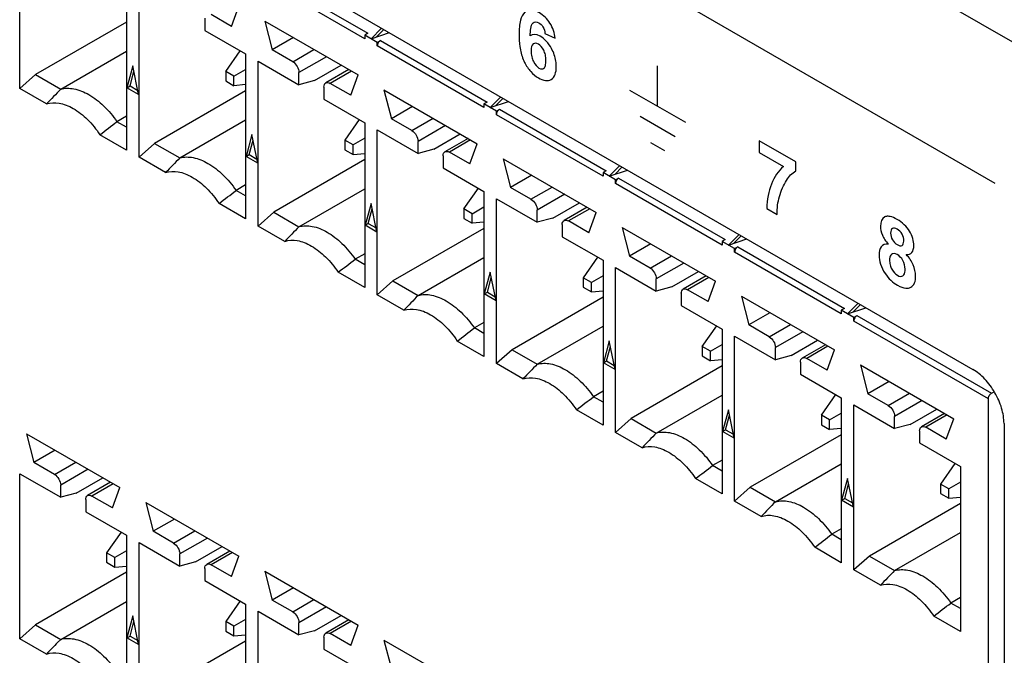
# Model space of a CAD drawing. Header units: inches. Extents: x 0 to 17, y 0 to 11.
# Tile 28 of 44: x 8.836 to 9.274, y 2.896 to 3.179. Entities that reach past the tile are written whole.
import ezdxf

# ---------------------------------------------------------------- set-up
doc = ezdxf.new("R2010")
doc.units = ezdxf.units.IN
doc.header["$LTSCALE"] = 0.935
doc.header["$MEASUREMENT"] = 0
doc.layers.get('0').update_dxf_attribs({"linetype": 'CONTINUOUS'})
doc.layers.add('03___PRT_ALL_CURVES', color=7, linetype='CONTINUOUS')

msp = doc.modelspace()

# ---------------------------------------------------------------- linework, layer by layer
at = {"color": 7, "linetype": 'Continuous'}
for p, q in [((10.37576, 2.53551), (8.53143, 3.60032)), ((8.61843, 3.39419), (9.26012, 3.02371)), ((8.83592, 3.14876), (8.83592, 3.22218)), ((8.94338, 3.20074), (8.99084, 3.17333)), ((8.98945, 3.17092), (8.94198, 3.19833)), ((8.88338, 3.19477), (8.88338, 3.12135)), ((8.88895, 3.11814), (8.88895, 3.19156)), ((8.93015, 3.17639), (8.93342, 3.18543)), ((8.88338, 3.17831), (8.84288, 3.15493)), ((8.91825, 3.18004), (8.91825, 3.17464)), ((8.93015, 3.17639), (8.92104, 3.18165)), ((8.94498, 3.17876), (8.94825, 3.16594)), ((8.94498, 3.17876), (8.98646, 3.15481)), ((8.91825, 3.17464), (8.93642, 3.16415)), ((8.99696, 3.17565), (8.99223, 3.17092)), ((8.99223, 3.17092), (9.00042, 3.17365)), ((8.99464, 3.17173), (8.99798, 3.17506)), ((8.95771, 3.1714), (8.94825, 3.16594)), ((8.99084, 3.17333), (8.98945, 3.17253)), ((8.98945, 3.17253), (8.98945, 3.17092)), ((8.99502, 3.16931), (8.98945, 3.17253)), ((8.99502, 3.16931), (8.99641, 3.17012)), ((8.99502, 3.16771), (8.99502, 3.16931)), ((8.99641, 3.17012), (9.04387, 3.14271)), ((8.85408, 3.14846), (8.88338, 3.16538)), ((8.92755, 3.15638), (8.93399, 3.16555)), ((8.95737, 3.16068), (8.94825, 3.16594)), ((8.95737, 3.16068), (8.96683, 3.16614)), ((9.04248, 3.1403), (8.99502, 3.16771)), ((8.93642, 3.16415), (8.93642, 3.09073)), ((8.94198, 3.08752), (8.94198, 3.16094)), ((8.94198, 3.16094), (8.96015, 3.15045)), ((8.9724, 3.16293), (8.96015, 3.15585)), ((8.88617, 3.15887), (8.88356, 3.14912)), ((8.88495, 3.14993), (8.88668, 3.15638)), ((8.88878, 3.14611), (8.88617, 3.15887)), ((8.92755, 3.15638), (8.92755, 3.15214)), ((8.93123, 3.15426), (8.92755, 3.15638)), ((8.93123, 3.15426), (8.93642, 3.15726)), ((8.96711, 3.15232), (8.97894, 3.15915)), ((8.98238, 3.15716), (8.9721, 3.15123)), ((8.98353, 3.1565), (8.97407, 3.15103)), ((8.84288, 3.15493), (8.83592, 3.14876)), ((8.84288, 3.15493), (8.85408, 3.14846)), ((8.92755, 3.15214), (8.93123, 3.15002)), ((8.93123, 3.15002), (8.93123, 3.15426)), ((8.96015, 3.15045), (8.96015, 3.15585)), ((8.96711, 3.15232), (8.96015, 3.15045)), ((8.98319, 3.14577), (8.98646, 3.15481)), ((8.84776, 3.14192), (8.83592, 3.14876)), ((8.88356, 3.14912), (8.88495, 3.14993)), ((8.88878, 3.14611), (8.88356, 3.14912)), ((8.88495, 3.14993), (8.88841, 3.14793)), ((8.93642, 3.1477), (8.89591, 3.12431)), ((8.93642, 3.15048), (8.93123, 3.15002)), ((8.97128, 3.14942), (8.97128, 3.14402)), ((8.98319, 3.14577), (8.97407, 3.15103)), ((8.99801, 3.14814), (9.00128, 3.13532)), ((8.99801, 3.14814), (9.03949, 3.12419)), ((8.97128, 3.14402), (8.98945, 3.13354)), ((9.04999, 3.14503), (9.04527, 3.1403)), ((9.04527, 3.1403), (9.05345, 3.14303)), ((9.04768, 3.14111), (9.05101, 3.14444)), ((9.01075, 3.14079), (9.00128, 3.13532)), ((9.04387, 3.14271), (9.04248, 3.14191)), ((9.04248, 3.14191), (9.04248, 3.1403)), ((9.04805, 3.1387), (9.04248, 3.14191)), ((9.04805, 3.1387), (9.04944, 3.1395)), ((9.04805, 3.13709), (9.04805, 3.1387)), ((9.04944, 3.1395), (9.09691, 3.1121)), ((8.88338, 3.13644), (8.87914, 3.13399)), ((8.90712, 3.11784), (8.93642, 3.13476)), ((8.98703, 3.13493), (8.98058, 3.12577)), ((9.0104, 3.13006), (9.00128, 3.13532)), ((9.0104, 3.13006), (9.01986, 3.13552)), ((9.09552, 3.10969), (9.04805, 3.13709)), ((8.88338, 3.13154), (8.87914, 3.13399)), ((8.98945, 3.13354), (8.98945, 3.06012)), ((8.99502, 3.0569), (8.99502, 3.13032)), ((8.99502, 3.13032), (9.01318, 3.11983)), ((9.02543, 3.13231), (9.01318, 3.12524)), ((8.88338, 3.12135), (8.87154, 3.12819)), ((8.9392, 3.12825), (8.93659, 3.1185)), ((8.93798, 3.11931), (8.93971, 3.12576)), ((8.94181, 3.11549), (8.9392, 3.12825)), ((8.98058, 3.12577), (8.98058, 3.12152)), ((8.98426, 3.12364), (8.98058, 3.12577)), ((8.98945, 3.12664), (8.98426, 3.12364)), ((9.02014, 3.1217), (9.03197, 3.12853)), ((9.03541, 3.12654), (9.02513, 3.12061)), ((9.03657, 3.12588), (9.0271, 3.12041)), ((8.89591, 3.12431), (8.88895, 3.11814)), ((8.89591, 3.12431), (8.90712, 3.11784)), ((8.98058, 3.12152), (8.98426, 3.1194)), ((8.98426, 3.1194), (8.98426, 3.12364)), ((9.01318, 3.11983), (9.01318, 3.12524)), ((9.02014, 3.1217), (9.01318, 3.11983)), ((9.03622, 3.11515), (9.03949, 3.12419)), ((8.90079, 3.1113), (8.88895, 3.11814)), ((8.93659, 3.1185), (8.93798, 3.11931)), ((8.94181, 3.11549), (8.93659, 3.1185)), ((8.93798, 3.11931), (8.94144, 3.11731)), ((8.98945, 3.11708), (8.94894, 3.09369)), ((8.98426, 3.1194), (8.98945, 3.11986)), ((9.02432, 3.11881), (9.02432, 3.11341)), ((9.03622, 3.11515), (9.0271, 3.12041)), ((9.05104, 3.11752), (9.05431, 3.1047)), ((9.05104, 3.11752), (9.09252, 3.09357)), ((9.02432, 3.11341), (9.04248, 3.10292)), ((9.10302, 3.11441), (9.0983, 3.10969)), ((9.0983, 3.10969), (9.10648, 3.11241)), ((9.10071, 3.11049), (9.10404, 3.11382)), ((9.06378, 3.11017), (9.05431, 3.1047)), ((9.09691, 3.1121), (9.09552, 3.11129)), ((9.09552, 3.11129), (9.09552, 3.10969)), ((9.10108, 3.10808), (9.09552, 3.11129)), ((9.10108, 3.10808), (9.10248, 3.10888)), ((9.10108, 3.10647), (9.10108, 3.10808)), ((9.10248, 3.10888), (9.14994, 3.08148)), ((8.93642, 3.10583), (8.93217, 3.10338)), ((8.96015, 3.08722), (8.98945, 3.10414)), ((9.03362, 3.09515), (9.04006, 3.10432)), ((9.06343, 3.09944), (9.05431, 3.1047)), ((9.06343, 3.09944), (9.0729, 3.1049)), ((9.14855, 3.07907), (9.10108, 3.10647)), ((8.93642, 3.10092), (8.93217, 3.10338)), ((9.04248, 3.10292), (9.04248, 3.0295)), ((9.04805, 3.02628), (9.04805, 3.0997)), ((9.04805, 3.0997), (9.06622, 3.08922)), ((9.07846, 3.10169), (9.06622, 3.09462)), ((8.93642, 3.09073), (8.92457, 3.09757)), ((8.99223, 3.09763), (8.98962, 3.08789)), ((8.99101, 3.08869), (8.99274, 3.09514)), ((8.99484, 3.08487), (8.99223, 3.09763)), ((9.03362, 3.09515), (9.03362, 3.0909)), ((9.03729, 3.09303), (9.03362, 3.09515)), ((9.03729, 3.09303), (9.04248, 3.09602)), ((9.07317, 3.09108), (9.08501, 3.09791)), ((9.08845, 3.09593), (9.07817, 3.08999)), ((9.0896, 3.09526), (9.08013, 3.08979)), ((8.94894, 3.09369), (8.94198, 3.08752)), ((8.94894, 3.09369), (8.96015, 3.08722)), ((9.03362, 3.0909), (9.03729, 3.08878)), ((9.03729, 3.08878), (9.03729, 3.09303)), ((9.06622, 3.08922), (9.06622, 3.09462)), ((9.07317, 3.09108), (9.06622, 3.08922)), ((9.08925, 3.08453), (9.09252, 3.09357)), ((8.95383, 3.08068), (8.94198, 3.08752)), ((8.98962, 3.08789), (8.99101, 3.08869)), ((8.99484, 3.08487), (8.98962, 3.08789)), ((8.99101, 3.08869), (8.99447, 3.08669)), ((9.04248, 3.08646), (9.00198, 3.06307)), ((9.04248, 3.08924), (9.03729, 3.08878)), ((9.07735, 3.08819), (9.07735, 3.08279)), ((9.08925, 3.08453), (9.08013, 3.08979)), ((9.10408, 3.0869), (9.10735, 3.07408)), ((9.10408, 3.0869), (9.14556, 3.06295)), ((9.07735, 3.08279), (9.09552, 3.0723)), ((9.14994, 3.08148), (9.14855, 3.08067)), ((9.15606, 3.08379), (9.15133, 3.07907)), ((9.15133, 3.07907), (9.15952, 3.08179)), ((9.15374, 3.07987), (9.15708, 3.0832)), ((9.11681, 3.07955), (9.10735, 3.07408)), ((9.14855, 3.08067), (9.14855, 3.07907)), ((9.15412, 3.07746), (9.14855, 3.08067)), ((9.15412, 3.07746), (9.15551, 3.07826)), ((9.15412, 3.07585), (9.15412, 3.07746)), ((9.15551, 3.07826), (9.20297, 3.05086)), ((8.98945, 3.07521), (8.9852, 3.07276)), ((8.98945, 3.07031), (8.9852, 3.07276)), ((9.01318, 3.0566), (9.04248, 3.07352)), ((9.09309, 3.0737), (9.08665, 3.06453)), ((9.11646, 3.06882), (9.10735, 3.07408)), ((9.11646, 3.06882), (9.12593, 3.07428)), ((9.20158, 3.04845), (9.15412, 3.07585)), ((9.09552, 3.0723), (9.09552, 2.99888)), ((9.10108, 2.99566), (9.10108, 3.06908)), ((9.10108, 3.06908), (9.11925, 3.0586)), ((9.1315, 3.07107), (9.11925, 3.064)), ((8.98945, 3.06012), (8.97761, 3.06695)), ((9.04527, 3.06701), (9.04266, 3.05727)), ((9.04405, 3.05807), (9.04578, 3.06452)), ((9.04788, 3.05425), (9.04527, 3.06701)), ((9.08665, 3.06453), (9.08665, 3.06028)), ((9.09032, 3.06241), (9.08665, 3.06453)), ((9.09552, 3.0654), (9.09032, 3.06241)), ((9.11925, 3.0586), (9.11925, 3.064)), ((9.12621, 3.06046), (9.13804, 3.06729)), ((9.14148, 3.06531), (9.1312, 3.05937)), ((9.14263, 3.06464), (9.13317, 3.05918)), ((9.00198, 3.06307), (8.99502, 3.0569)), ((9.00198, 3.06307), (9.01318, 3.0566)), ((9.08665, 3.06028), (9.09032, 3.05816)), ((9.09032, 3.05816), (9.09032, 3.06241)), ((9.12621, 3.06046), (9.11925, 3.0586)), ((9.14228, 3.05391), (9.14556, 3.06295)), ((9.00686, 3.05006), (8.99502, 3.0569)), ((9.04266, 3.05727), (9.04405, 3.05807)), ((9.04788, 3.05425), (9.04266, 3.05727)), ((9.04405, 3.05807), (9.0475, 3.05608)), ((9.09552, 3.05584), (9.05501, 3.03245)), ((9.09032, 3.05816), (9.09552, 3.05863)), ((9.13038, 3.05757), (9.13038, 3.05217)), ((9.14228, 3.05391), (9.13317, 3.05918)), ((9.15711, 3.05628), (9.16038, 3.04347)), ((9.15711, 3.05628), (9.19859, 3.03234)), ((9.13038, 3.05217), (9.14855, 3.04168)), ((9.20297, 3.05086), (9.20158, 3.05006)), ((9.20909, 3.05317), (9.20437, 3.04845)), ((9.20437, 3.04845), (9.21255, 3.05118)), ((9.20678, 3.04925), (9.21011, 3.05258)), ((9.16985, 3.04893), (9.16038, 3.04347)), ((9.20158, 3.05006), (9.20158, 3.04845)), ((9.20715, 3.04684), (9.20158, 3.05006)), ((9.20715, 3.04684), (9.20854, 3.04764)), ((9.20715, 3.04523), (9.20715, 3.04684)), ((9.20854, 3.04764), (9.26846, 3.01305)), ((9.04248, 3.04459), (9.03824, 3.04214)), ((9.04248, 3.03969), (9.03824, 3.04214)), ((9.06622, 3.02599), (9.09552, 3.0429)), ((9.13968, 3.03391), (9.14613, 3.04308)), ((9.1695, 3.0382), (9.16038, 3.04347)), ((9.1695, 3.0382), (9.17896, 3.04367)), ((9.26707, 3.01064), (9.20715, 3.04523)), ((9.14855, 3.04168), (9.14855, 2.96826)), ((9.15412, 2.96505), (9.15412, 3.03847)), ((9.15412, 3.03847), (9.17228, 3.02798)), ((9.18453, 3.04045), (9.17228, 3.03338)), ((9.04248, 3.0295), (9.03064, 3.03634)), ((9.0983, 3.03639), (9.09569, 3.02665)), ((9.09708, 3.02745), (9.09881, 3.0339)), ((9.10091, 3.02363), (9.0983, 3.03639)), ((9.13968, 3.03391), (9.13968, 3.02967)), ((9.14336, 3.03179), (9.13968, 3.03391)), ((9.14336, 3.03179), (9.14855, 3.03479)), ((9.17228, 3.02798), (9.17228, 3.03338)), ((9.17924, 3.02984), (9.19107, 3.03668)), ((9.19451, 3.03469), (9.18423, 3.02875)), ((9.19567, 3.03402), (9.1862, 3.02856)), ((9.05501, 3.03245), (9.04805, 3.02628)), ((9.05501, 3.03245), (9.06622, 3.02599)), ((9.13968, 3.02967), (9.14336, 3.02754)), ((9.14336, 3.02754), (9.14336, 3.03179)), ((9.17924, 3.02984), (9.17228, 3.02798)), ((9.19532, 3.02329), (9.19859, 3.03234)), ((9.05989, 3.01945), (9.04805, 3.02628)), ((9.09569, 3.02665), (9.09708, 3.02745)), ((9.10091, 3.02363), (9.09569, 3.02665)), ((9.09708, 3.02745), (9.10054, 3.02546)), ((9.14855, 3.02522), (9.10804, 3.00184)), ((9.14855, 3.02801), (9.14336, 3.02754)), ((9.18342, 3.02695), (9.18342, 3.02155)), ((9.19532, 3.02329), (9.1862, 3.02856)), ((9.21014, 3.02567), (9.21341, 3.01285)), ((9.21014, 3.02567), (9.25162, 3.00172)), ((9.18342, 3.02155), (9.20158, 3.01106)), ((9.22288, 3.01831), (9.21341, 3.01285)), ((9.09552, 3.01397), (9.09127, 3.01152)), ((9.09552, 3.00907), (9.09127, 3.01152)), ((9.11925, 2.99537), (9.14855, 3.01228)), ((9.19271, 3.00329), (9.19916, 3.01246)), ((9.22253, 3.00758), (9.21341, 3.01285)), ((9.22253, 3.00758), (9.232, 3.01305)), ((9.26846, 3.01305), (9.26958, 3.01369)), ((9.20158, 3.01106), (9.20158, 2.93764)), ((9.20715, 2.93443), (9.20715, 3.00785)), ((9.20715, 3.00785), (9.22531, 2.99736)), ((9.23756, 3.00983), (9.22531, 3.00276)), ((9.26707, 2.64739), (9.26707, 3.01064)), ((9.09552, 2.99888), (9.08367, 3.00572)), ((9.15133, 3.00577), (9.14872, 2.99603)), ((9.15011, 2.99683), (9.15184, 3.00329)), ((9.15394, 2.99302), (9.15133, 3.00577)), ((9.19271, 3.00329), (9.19271, 2.99905)), ((9.19639, 3.00117), (9.19271, 3.00329)), ((9.19639, 3.00117), (9.20158, 3.00417)), ((9.22531, 2.99736), (9.22531, 3.00276)), ((9.23227, 2.99923), (9.24411, 3.00606)), ((9.24755, 3.00407), (9.23727, 2.99813)), ((9.2487, 3.0034), (9.23923, 2.99794)), ((9.10804, 3.00184), (9.10108, 2.99566)), ((9.10804, 3.00184), (9.11925, 2.99537)), ((9.19271, 2.99905), (9.19639, 2.99693)), ((9.19639, 2.99693), (9.19639, 3.00117)), ((9.23227, 2.99923), (9.22531, 2.99736)), ((9.24835, 2.99268), (9.25162, 3.00172)), ((9.27404, 2.9996), (9.27404, 2.73691)), ((8.83891, 2.99504), (8.84218, 2.98223)), ((8.83891, 2.99504), (8.88039, 2.9711)), ((9.11293, 2.98883), (9.10108, 2.99566)), ((9.14872, 2.99603), (9.15011, 2.99683)), ((9.15394, 2.99302), (9.14872, 2.99603)), ((9.15011, 2.99683), (9.15357, 2.99484)), ((9.20158, 2.9946), (9.16108, 2.97122)), ((9.20158, 2.99739), (9.19639, 2.99693)), ((9.23645, 2.99633), (9.23645, 2.99093)), ((9.24835, 2.99268), (9.23923, 2.99794)), ((9.23645, 2.99093), (9.25461, 2.98044)), ((8.85165, 2.98769), (8.84218, 2.98223)), ((8.8513, 2.97696), (8.84218, 2.98223)), ((8.8513, 2.97696), (8.86076, 2.98243)), ((9.14855, 2.98335), (9.1443, 2.9809)), ((9.14855, 2.97845), (9.1443, 2.9809)), ((9.17228, 2.96475), (9.20158, 2.98167)), ((9.25219, 2.98184), (9.24575, 2.97267)), ((8.83592, 2.90381), (8.83592, 2.97723)), ((8.83592, 2.97723), (8.85408, 2.96674)), ((8.86633, 2.97921), (8.85408, 2.97214)), ((9.25461, 2.98044), (9.25461, 2.90702)), ((8.85408, 2.96674), (8.85408, 2.97214)), ((8.86104, 2.9686), (8.87287, 2.97543)), ((8.87631, 2.97345), (8.86603, 2.96751)), ((8.87747, 2.97278), (8.868, 2.96732)), ((9.14855, 2.96826), (9.13671, 2.9751)), ((9.20437, 2.97516), (9.20175, 2.96541)), ((9.20315, 2.96622), (9.20487, 2.97267)), ((9.20698, 2.9624), (9.20437, 2.97516)), ((9.24575, 2.97267), (9.24575, 2.96843)), ((9.24942, 2.97055), (9.24575, 2.97267)), ((9.25461, 2.97355), (9.24942, 2.97055)), ((8.86104, 2.9686), (8.85408, 2.96674)), ((8.87712, 2.96205), (8.88039, 2.9711)), ((9.16108, 2.97122), (9.15412, 2.96505)), ((9.16108, 2.97122), (9.17228, 2.96475)), ((9.24575, 2.96843), (9.24942, 2.96631)), ((9.24942, 2.96631), (9.24942, 2.97055)), ((8.86522, 2.96571), (8.86522, 2.96031)), ((8.87712, 2.96205), (8.868, 2.96732)), ((8.89194, 2.96443), (8.89522, 2.95161)), ((8.89194, 2.96443), (8.93342, 2.94048)), ((9.16596, 2.95821), (9.15412, 2.96505)), ((9.20175, 2.96541), (9.20315, 2.96622)), ((9.20698, 2.9624), (9.20175, 2.96541)), ((9.20315, 2.96622), (9.2066, 2.96422)), ((9.25461, 2.96399), (9.21411, 2.9406)), ((9.24942, 2.96631), (9.25461, 2.96677)), ((8.86522, 2.96031), (8.88338, 2.94982)), ((8.90468, 2.95707), (8.89522, 2.95161)), ((8.88096, 2.95122), (8.87452, 2.94205)), ((8.90433, 2.94634), (8.89522, 2.95161)), ((8.90433, 2.94634), (8.9138, 2.95181)), ((9.20158, 2.95273), (9.19734, 2.95028)), ((9.20158, 2.94783), (9.19734, 2.95028)), ((9.22531, 2.93413), (9.25461, 2.95105)), ((8.88338, 2.94982), (8.88338, 2.8764)), ((8.88895, 2.87319), (8.88895, 2.94661)), ((8.88895, 2.94661), (8.90712, 2.93612)), ((8.91937, 2.94859), (8.90712, 2.94152)), ((8.87452, 2.94205), (8.87452, 2.93781)), ((8.87819, 2.93993), (8.87452, 2.94205)), ((8.88338, 2.94293), (8.87819, 2.93993)), ((8.90712, 2.93612), (8.90712, 2.94152)), ((8.91408, 2.93799), (8.92591, 2.94482)), ((8.92935, 2.94283), (8.91907, 2.93689)), ((8.9305, 2.94216), (8.92104, 2.9367)), ((9.20158, 2.93764), (9.18974, 2.94448)), ((8.87452, 2.93781), (8.87819, 2.93569)), ((8.87819, 2.93569), (8.87819, 2.93993)), ((8.91408, 2.93799), (8.90712, 2.93612)), ((8.93015, 2.93144), (8.93342, 2.94048)), ((9.21411, 2.9406), (9.20715, 2.93443)), ((9.21411, 2.9406), (9.22531, 2.93413)), ((8.88338, 2.93336), (8.84288, 2.90998)), ((8.87819, 2.93569), (8.88338, 2.93615)), ((8.91825, 2.93509), (8.91825, 2.92969)), ((8.93015, 2.93144), (8.92104, 2.9367)), ((8.94498, 2.93381), (8.94825, 2.92099)), ((8.94498, 2.93381), (8.98646, 2.90986)), ((9.21899, 2.92759), (9.20715, 2.93443)), ((8.91825, 2.92969), (8.93642, 2.9192)), ((8.95771, 2.92645), (8.94825, 2.92099)), ((8.85408, 2.90351), (8.88338, 2.92043)), ((8.93399, 2.9206), (8.92755, 2.91143)), ((8.95737, 2.91573), (8.94825, 2.92099)), ((8.95737, 2.91573), (8.96683, 2.92119)), ((9.25461, 2.92212), (9.25037, 2.91967)), ((9.25461, 2.91721), (9.25037, 2.91967)), ((8.93642, 2.9192), (8.93642, 2.84578)), ((8.94198, 2.84257), (8.94198, 2.91599)), ((8.94198, 2.91599), (8.96015, 2.9055)), ((8.9724, 2.91798), (8.96015, 2.9109)), ((8.88617, 2.91392), (8.88356, 2.90417)), ((8.88495, 2.90498), (8.88668, 2.91143)), ((8.88878, 2.90116), (8.88617, 2.91392)), ((8.92755, 2.91143), (8.92755, 2.90719)), ((8.93123, 2.90931), (8.92755, 2.91143)), ((8.93642, 2.91231), (8.93123, 2.90931)), ((8.96015, 2.9055), (8.96015, 2.9109)), ((8.96711, 2.90737), (8.97894, 2.9142)), ((8.98238, 2.91221), (8.9721, 2.90628)), ((8.98353, 2.91155), (8.97407, 2.90608)), ((9.25461, 2.90702), (9.24277, 2.91386)), ((8.84288, 2.90998), (8.83592, 2.90381)), ((8.84288, 2.90998), (8.85408, 2.90351)), ((8.92755, 2.90719), (8.93123, 2.90507)), ((8.93123, 2.90507), (8.93123, 2.90931)), ((8.96711, 2.90737), (8.96015, 2.9055)), ((8.98319, 2.90082), (8.98646, 2.90986)), ((8.84776, 2.89697), (8.83592, 2.90381)), ((8.85408, 2.90351), (8.85272, 2.9021)), ((8.88356, 2.90417), (8.88495, 2.90498)), ((8.88878, 2.90116), (8.88356, 2.90417)), ((8.88495, 2.90498), (8.88841, 2.90298)), ((8.93642, 2.90275), (8.89591, 2.87936)), ((8.93123, 2.90507), (8.93642, 2.90553)), ((8.97128, 2.90447), (8.97128, 2.89907)), ((8.98319, 2.90082), (8.97407, 2.90608)), ((8.99801, 2.90319), (9.00128, 2.89037)), ((8.99801, 2.90319), (9.03949, 2.87924)), ((8.97128, 2.89907), (8.98945, 2.88859))]:
    msp.add_line(p, q, dxfattribs=at)
for centre, radius, start, end in [((10.44314, 1.60603), 2.21454, 135.85299, 136.08832), ((7.31434, 5.17474), 2.57162, 307.26715, 307.48015), ((10.49617, 1.57541), 2.21454, 135.85299, 136.08832), ((7.36738, 5.14412), 2.57162, 307.26715, 307.48015), ((10.5492, 1.54479), 2.21454, 135.85299, 136.08832), ((7.42041, 5.1135), 2.57162, 307.26715, 307.48015), ((10.60224, 1.51417), 2.21454, 135.85299, 136.08832), ((7.47344, 5.08288), 2.57162, 307.26715, 307.48015), ((10.65527, 1.48356), 2.21454, 135.85299, 136.08832), ((7.52647, 5.05226), 2.57162, 307.26715, 307.48015), ((10.7083, 1.45294), 2.21454, 135.85299, 136.08832), ((7.57951, 5.02165), 2.57162, 307.26715, 307.48015), ((10.76133, 1.42232), 2.21454, 135.85299, 136.08832), ((7.63254, 4.99103), 2.57162, 307.26715, 307.48015), ((10.81437, 1.3917), 2.21454, 135.85299, 136.08832), ((7.68557, 4.96041), 2.57162, 307.26715, 307.48015), ((10.40838, 1.39464), 2.16623, 135.90142, 136.09023)]:
    msp.add_arc(centre, radius, start, end, dxfattribs=at)
for points, knots in [([(8.99641, 3.17012), (8.996, 3.16988), (8.99534, 3.16913), (8.99502, 3.16818), (8.99502, 3.16771)], [0, 0, 0, 0, 0.499999, 1, 1, 1, 1]), ([(8.95737, 3.16068), (8.95819, 3.1602), (8.9595, 3.15869), (8.96015, 3.15681), (8.96015, 3.15585)], [0, 0, 0, 0, 0.499999, 1, 1, 1, 1]), ([(8.85408, 3.14846), (8.85598, 3.14901), (8.86051, 3.14897), (8.86714, 3.14613), (8.87363, 3.14102), (8.8774, 3.13651), (8.87914, 3.13399)], [0, 0, 0, 0, 0.194345, 0.426685, 0.699165, 1, 1, 1, 1]), ([(8.97128, 3.14942), (8.97128, 3.1498), (8.97138, 3.1505), (8.97183, 3.15107), (8.9721, 3.15123)], [0, 0, 0, 0, 0.550791, 1, 1, 1, 1]), ([(8.9721, 3.15123), (8.97237, 3.15138), (8.97309, 3.15149), (8.97374, 3.15122), (8.97407, 3.15103)], [0, 0, 0, 0, 0.44921, 1, 1, 1, 1]), ([(8.84776, 3.14192), (8.84952, 3.14253), (8.85263, 3.14262), (8.85659, 3.14146), (8.86102, 3.1393), (8.86637, 3.13501), (8.86991, 3.13063), (8.87154, 3.12819)], [0, 0, 0, 0, 0.192171, 0.302747, 0.424367, 0.697743, 1, 1, 1, 1]), ([(9.04944, 3.1395), (9.04903, 3.13926), (9.04838, 3.13851), (9.04805, 3.13757), (9.04805, 3.13709)], [0, 0, 0, 0, 0.499999, 1, 1, 1, 1]), ([(9.0104, 3.13006), (9.01122, 3.12958), (9.01253, 3.12807), (9.01318, 3.12619), (9.01318, 3.12524)], [0, 0, 0, 0, 0.499999, 1, 1, 1, 1]), ([(8.90712, 3.11784), (8.90901, 3.11839), (8.91355, 3.11835), (8.92018, 3.11551), (8.92667, 3.1104), (8.93043, 3.10589), (8.93217, 3.10338)], [0, 0, 0, 0, 0.194345, 0.426685, 0.699165, 1, 1, 1, 1]), ([(9.02432, 3.11881), (9.02432, 3.11918), (9.02441, 3.11988), (9.02487, 3.12045), (9.02513, 3.12061)], [0, 0, 0, 0, 0.550791, 1, 1, 1, 1]), ([(9.02513, 3.12061), (9.0254, 3.12076), (9.02613, 3.12087), (9.02678, 3.1206), (9.0271, 3.12041)], [0, 0, 0, 0, 0.44921, 1, 1, 1, 1]), ([(8.90079, 3.1113), (8.90256, 3.11191), (8.90566, 3.112), (8.90962, 3.11084), (8.91406, 3.10868), (8.9194, 3.10439), (8.92295, 3.10002), (8.92457, 3.09757)], [0, 0, 0, 0, 0.192171, 0.302747, 0.424367, 0.697743, 1, 1, 1, 1]), ([(9.10248, 3.10888), (9.10206, 3.10864), (9.10141, 3.10789), (9.10108, 3.10695), (9.10108, 3.10647)], [0, 0, 0, 0, 0.499999, 1, 1, 1, 1]), ([(9.06343, 3.09944), (9.06426, 3.09896), (9.06556, 3.09745), (9.06622, 3.09557), (9.06622, 3.09462)], [0, 0, 0, 0, 0.499999, 1, 1, 1, 1]), ([(8.96015, 3.08722), (8.96205, 3.08777), (8.96658, 3.08774), (8.97321, 3.08489), (8.9797, 3.07978), (8.98346, 3.07527), (8.9852, 3.07276)], [0, 0, 0, 0, 0.194345, 0.426685, 0.699165, 1, 1, 1, 1]), ([(9.07735, 3.08819), (9.07735, 3.08856), (9.07744, 3.08926), (9.0779, 3.08984), (9.07817, 3.08999)], [0, 0, 0, 0, 0.550791, 1, 1, 1, 1]), ([(9.07817, 3.08999), (9.07843, 3.09014), (9.07916, 3.09025), (9.07981, 3.08998), (9.08013, 3.08979)], [0, 0, 0, 0, 0.44921, 1, 1, 1, 1]), ([(8.95383, 3.08068), (8.95559, 3.0813), (8.95869, 3.08138), (8.96265, 3.08022), (8.96709, 3.07806), (8.97243, 3.07377), (8.97598, 3.0694), (8.97761, 3.06695)], [0, 0, 0, 0, 0.192171, 0.302747, 0.424367, 0.697743, 1, 1, 1, 1]), ([(9.15551, 3.07826), (9.1551, 3.07802), (9.15444, 3.07727), (9.15412, 3.07633), (9.15412, 3.07585)], [0, 0, 0, 0, 0.499999, 1, 1, 1, 1]), ([(9.11646, 3.06882), (9.11729, 3.06834), (9.1186, 3.06684), (9.11925, 3.06495), (9.11925, 3.064)], [0, 0, 0, 0, 0.499999, 1, 1, 1, 1]), ([(9.1312, 3.05937), (9.13146, 3.05952), (9.13219, 3.05963), (9.13284, 3.05936), (9.13317, 3.05918)], [0, 0, 0, 0, 0.44921, 1, 1, 1, 1]), ([(9.01318, 3.0566), (9.01508, 3.05715), (9.01961, 3.05712), (9.02624, 3.05427), (9.03273, 3.04916), (9.0365, 3.04465), (9.03824, 3.04214)], [0, 0, 0, 0, 0.194345, 0.426685, 0.699165, 1, 1, 1, 1]), ([(9.13038, 3.05757), (9.13038, 3.05795), (9.13047, 3.05864), (9.13093, 3.05922), (9.1312, 3.05937)], [0, 0, 0, 0, 0.550791, 1, 1, 1, 1]), ([(9.00686, 3.05006), (9.00862, 3.05068), (9.01172, 3.05076), (9.01569, 3.04961), (9.02012, 3.04744), (9.02547, 3.04316), (9.02901, 3.03878), (9.03064, 3.03634)], [0, 0, 0, 0, 0.192171, 0.302747, 0.424367, 0.697743, 1, 1, 1, 1]), ([(9.20854, 3.04764), (9.20813, 3.04741), (9.20748, 3.04665), (9.20715, 3.04571), (9.20715, 3.04523)], [0, 0, 0, 0, 0.499999, 1, 1, 1, 1]), ([(9.1695, 3.0382), (9.17032, 3.03772), (9.17163, 3.03622), (9.17228, 3.03433), (9.17228, 3.03338)], [0, 0, 0, 0, 0.499999, 1, 1, 1, 1]), ([(9.18423, 3.02875), (9.1845, 3.02891), (9.18522, 3.02902), (9.18587, 3.02875), (9.1862, 3.02856)], [0, 0, 0, 0, 0.44921, 1, 1, 1, 1]), ([(9.06622, 3.02599), (9.06811, 3.02653), (9.07264, 3.0265), (9.07928, 3.02365), (9.08577, 3.01854), (9.08953, 3.01403), (9.09127, 3.01152)], [0, 0, 0, 0, 0.194345, 0.426685, 0.699165, 1, 1, 1, 1]), ([(9.18342, 3.02695), (9.18342, 3.02733), (9.18351, 3.02803), (9.18397, 3.0286), (9.18423, 3.02875)], [0, 0, 0, 0, 0.550791, 1, 1, 1, 1]), ([(9.05989, 3.01945), (9.06166, 3.02006), (9.06476, 3.02014), (9.06872, 3.01899), (9.07316, 3.01682), (9.0785, 3.01254), (9.08205, 3.00816), (9.08367, 3.00572)], [0, 0, 0, 0, 0.192171, 0.302747, 0.424367, 0.697743, 1, 1, 1, 1]), ([(9.27404, 2.9996), (9.27404, 3.00189), (9.27318, 3.0067), (9.2702, 3.01346), (9.26583, 3.01943), (9.26209, 3.02257), (9.26012, 3.02371)], [0, 0, 0, 0, 0.237254, 0.500001, 0.762748, 1, 1, 1, 1]), ([(9.26707, 3.01064), (9.26707, 3.01111), (9.2674, 3.01206), (9.26805, 3.01281), (9.26846, 3.01305)], [0, 0, 0, 0, 0.500001, 1, 1, 1, 1]), ([(9.22253, 3.00758), (9.22336, 3.00711), (9.22466, 3.0056), (9.22531, 3.00372), (9.22531, 3.00276)], [0, 0, 0, 0, 0.499999, 1, 1, 1, 1]), ([(9.23727, 2.99813), (9.23753, 2.99829), (9.23826, 2.9984), (9.23891, 2.99813), (9.23923, 2.99794)], [0, 0, 0, 0, 0.44921, 1, 1, 1, 1]), ([(9.11925, 2.99537), (9.12115, 2.99592), (9.12568, 2.99588), (9.13231, 2.99304), (9.1388, 2.98792), (9.14256, 2.98342), (9.1443, 2.9809)], [0, 0, 0, 0, 0.194345, 0.426685, 0.699165, 1, 1, 1, 1]), ([(9.23645, 2.99633), (9.23645, 2.99671), (9.23654, 2.99741), (9.237, 2.99798), (9.23727, 2.99813)], [0, 0, 0, 0, 0.550791, 1, 1, 1, 1]), ([(9.11293, 2.98883), (9.11469, 2.98944), (9.11779, 2.98953), (9.12175, 2.98837), (9.12619, 2.9862), (9.13153, 2.98192), (9.13508, 2.97754), (9.13671, 2.9751)], [0, 0, 0, 0, 0.192171, 0.302747, 0.424367, 0.697743, 1, 1, 1, 1]), ([(8.8513, 2.97696), (8.85213, 2.97648), (8.85343, 2.97498), (8.85408, 2.97309), (8.85408, 2.97214)], [0, 0, 0, 0, 0.499999, 1, 1, 1, 1]), ([(8.86522, 2.96571), (8.86522, 2.96609), (8.86531, 2.96679), (8.86577, 2.96736), (8.86603, 2.96751)], [0, 0, 0, 0, 0.550791, 1, 1, 1, 1]), ([(8.86603, 2.96751), (8.8663, 2.96767), (8.86703, 2.96778), (8.86768, 2.96751), (8.868, 2.96732)], [0, 0, 0, 0, 0.44921, 1, 1, 1, 1]), ([(9.17228, 2.96475), (9.17418, 2.9653), (9.17871, 2.96526), (9.18534, 2.96242), (9.19183, 2.95731), (9.19559, 2.9528), (9.19734, 2.95028)], [0, 0, 0, 0, 0.194345, 0.426685, 0.699165, 1, 1, 1, 1]), ([(9.16596, 2.95821), (9.16772, 2.95882), (9.17082, 2.95891), (9.17479, 2.95775), (9.17922, 2.95559), (9.18457, 2.9513), (9.18811, 2.94692), (9.18974, 2.94448)], [0, 0, 0, 0, 0.192171, 0.302747, 0.424367, 0.697743, 1, 1, 1, 1]), ([(8.90433, 2.94634), (8.90516, 2.94587), (8.90646, 2.94436), (8.90712, 2.94248), (8.90712, 2.94152)], [0, 0, 0, 0, 0.499999, 1, 1, 1, 1]), ([(8.91825, 2.93509), (8.91825, 2.93547), (8.91834, 2.93617), (8.9188, 2.93674), (8.91907, 2.93689)], [0, 0, 0, 0, 0.550791, 1, 1, 1, 1]), ([(8.91907, 2.93689), (8.91933, 2.93705), (8.92006, 2.93716), (8.92071, 2.93689), (8.92104, 2.9367)], [0, 0, 0, 0, 0.44921, 1, 1, 1, 1]), ([(9.22531, 2.93413), (9.22721, 2.93468), (9.23174, 2.93464), (9.23838, 2.9318), (9.24487, 2.92669), (9.24863, 2.92218), (9.25037, 2.91967)], [0, 0, 0, 0, 0.194345, 0.426685, 0.699165, 1, 1, 1, 1]), ([(9.21899, 2.92759), (9.22076, 2.9282), (9.22386, 2.92829), (9.22782, 2.92713), (9.23226, 2.92497), (9.2376, 2.92068), (9.24114, 2.91631), (9.24277, 2.91386)], [0, 0, 0, 0, 0.192171, 0.302747, 0.424367, 0.697743, 1, 1, 1, 1]), ([(8.95737, 2.91573), (8.95819, 2.91525), (8.9595, 2.91374), (8.96015, 2.91186), (8.96015, 2.9109)], [0, 0, 0, 0, 0.499999, 1, 1, 1, 1]), ([(8.97128, 2.90447), (8.97128, 2.90485), (8.97138, 2.90555), (8.97183, 2.90612), (8.9721, 2.90628)], [0, 0, 0, 0, 0.550791, 1, 1, 1, 1]), ([(8.9721, 2.90628), (8.97237, 2.90643), (8.97309, 2.90654), (8.97374, 2.90627), (8.97407, 2.90608)], [0, 0, 0, 0, 0.44921, 1, 1, 1, 1]), ([(8.85408, 2.90351), (8.85598, 2.90406), (8.86051, 2.90402), (8.86714, 2.90118), (8.87363, 2.89607), (8.8774, 2.89156), (8.87914, 2.88904)], [0, 0, 0, 0, 0.194345, 0.426685, 0.699165, 1, 1, 1, 1]), ([(8.84776, 2.89697), (8.84952, 2.89758), (8.85263, 2.89767), (8.85659, 2.89651), (8.86102, 2.89435), (8.86637, 2.89006), (8.86991, 2.88568), (8.87154, 2.88324)], [0, 0, 0, 0, 0.192171, 0.302747, 0.424367, 0.697743, 1, 1, 1, 1])]:
    msp.add_open_spline(points, degree=3, knots=knots, dxfattribs=at)
at = {"layer": '03___PRT_ALL_CURVES', "color": 7, "linetype": 'Continuous'}
for p, q in [((9.03977, 3.23958), (9.26997, 3.10668)), ((9.06967, 3.17327), (9.07426, 3.17122)), ((9.11982, 3.1409), (9.11982, 3.15888)), ((9.10737, 3.14809), (9.13227, 3.13372)), ((9.11204, 3.13641), (9.1276, 3.12743)), ((9.16507, 3.12542), (9.16507, 3.12032)), ((9.1813, 3.11605), (9.16507, 3.12542)), ((9.11671, 3.12472), (9.12293, 3.12113)), ((9.16507, 3.12032), (9.17586, 3.11409)), ((9.1813, 3.11206), (9.1813, 3.11605)), ((9.1684, 3.09529), (9.17297, 3.09265)), ((9.2231, 3.07299), (9.22309, 3.07242)), ((9.2231, 3.07299), (9.22309, 3.07242)), ((9.2231, 3.07299), (9.22309, 3.07242))]:
    msp.add_line(p, q, dxfattribs=at)
for points, knots in [([(9.07426, 3.17122), (9.07397, 3.17334), (9.07247, 3.17819), (9.06761, 3.18256), (9.06349, 3.18401), (9.06027, 3.18295), (9.05839, 3.17894), (9.05808, 3.17337), (9.05825, 3.16922), (9.05853, 3.16732)], [0, 0, 0, 0, 0.15917, 0.311747, 0.426777, 0.540294, 0.675869, 0.858107, 1, 1, 1, 1]), ([(9.0631, 3.17221), (9.06322, 3.17436), (9.06315, 3.17819), (9.0666, 3.17868), (9.06912, 3.17621), (9.06958, 3.17419), (9.06967, 3.17327)], [0, 0, 0, 0, 0.447645, 0.671169, 0.823671, 1, 1, 1, 1]), ([(9.07451, 3.16099), (9.07421, 3.16282), (9.07276, 3.16722), (9.06775, 3.17295), (9.06415, 3.17304), (9.0631, 3.17221)], [0, 0, 0, 0, 0.290149, 0.668532, 1, 1, 1, 1]), ([(9.05853, 3.16732), (9.0586, 3.16684), (9.05899, 3.16458), (9.06017, 3.16063), (9.06323, 3.15605), (9.06763, 3.15247), (9.07333, 3.1516), (9.07494, 3.15662), (9.07465, 3.16016), (9.07451, 3.16099)], [0, 0, 0, 0, 0.042465, 0.200009, 0.329972, 0.459365, 0.687527, 0.928088, 1, 1, 1, 1]), ([(9.07007, 3.16121), (9.07007, 3.16206), (9.06992, 3.16386), (9.06895, 3.16657), (9.0668, 3.16886), (9.06418, 3.16917), (9.06349, 3.16702), (9.0635, 3.16547)], [0, 0, 0, 0, 0.125673, 0.252769, 0.506413, 0.752271, 1, 1, 1, 1]), ([(9.0635, 3.16547), (9.06351, 3.16467), (9.0637, 3.16283), (9.06477, 3.15993), (9.067, 3.15742), (9.06903, 3.15728), (9.06993, 3.15878), (9.07007, 3.16036), (9.07007, 3.1612), (9.07007, 3.16121)], [0, 0, 0, 0, 0.127408, 0.254816, 0.509498, 0.752756, 0.875667, 0.998577, 1, 1, 1, 1]), ([(9.17586, 3.11409), (9.17358, 3.11211), (9.17006, 3.10673), (9.16847, 3.09935), (9.1684, 3.09529)], [0, 0, 0, 0, 0.506157, 1, 1, 1, 1]), ([(9.17297, 3.09265), (9.17296, 3.09555), (9.17385, 3.1012), (9.17673, 3.10777), (9.17964, 3.11113), (9.1813, 3.11206)], [0, 0, 0, 0, 0.326982, 0.695837, 1, 1, 1, 1]), ([(9.22251, 3.09187), (9.22192, 3.09189), (9.21995, 3.09147), (9.21861, 3.08856), (9.21956, 3.08345), (9.22132, 3.08076), (9.22255, 3.07945)], [0, 0, 0, 0, 0.139589, 0.537219, 0.768302, 1, 1, 1, 1]), ([(9.23049, 3.07487), (9.23157, 3.07479), (9.23328, 3.0754), (9.23437, 3.07933), (9.23286, 3.08431), (9.22976, 3.08822), (9.22645, 3.09064), (9.22392, 3.09172), (9.22276, 3.09186), (9.22251, 3.09187)], [0, 0, 0, 0, 0.158062, 0.317506, 0.574499, 0.702868, 0.831236, 0.961055, 1, 1, 1, 1]), ([(9.22943, 3.08077), (9.22944, 3.08085), (9.22945, 3.08185), (9.22892, 3.08408), (9.22648, 3.08644), (9.22406, 3.08687), (9.22353, 3.08535), (9.22353, 3.08441)], [0, 0, 0, 0, 0.021623, 0.2654, 0.50429, 0.751033, 1, 1, 1, 1]), ([(9.22353, 3.08441), (9.22353, 3.08346), (9.22407, 3.08118), (9.22647, 3.07895), (9.22883, 3.07844), (9.22939, 3.07991), (9.22943, 3.08077)], [0, 0, 0, 0, 0.251912, 0.507288, 0.76474, 1, 1, 1, 1]), ([(9.22255, 3.07945), (9.22112, 3.07957), (9.21904, 3.07874), (9.21787, 3.07357), (9.22009, 3.0665), (9.22594, 3.0611), (9.22922, 3.05997), (9.23033, 3.05988)], [0, 0, 0, 0, 0.157634, 0.31577, 0.603499, 0.847793, 1, 1, 1, 1]), ([(9.22997, 3.06765), (9.22999, 3.06788), (9.23004, 3.06928), (9.22933, 3.07237), (9.22634, 3.07542), (9.22375, 3.07531), (9.22317, 3.07393), (9.2231, 3.07299)], [0, 0, 0, 0, 0.048034, 0.280756, 0.512345, 0.77773, 1, 1, 1, 1]), ([(9.23033, 3.05988), (9.23115, 3.05981), (9.23364, 3.06021), (9.23522, 3.0641), (9.23397, 3.07036), (9.23186, 3.07343), (9.23049, 3.07487)], [0, 0, 0, 0, 0.159333, 0.539014, 0.769392, 1, 1, 1, 1]), ([(9.22309, 3.07242), (9.22309, 3.07175), (9.22326, 3.07016), (9.22427, 3.06763), (9.22658, 3.06519), (9.22913, 3.06481), (9.22988, 3.06662), (9.22997, 3.06765)], [0, 0, 0, 0, 0.133843, 0.267687, 0.532941, 0.791182, 1, 1, 1, 1])]:
    msp.add_open_spline(points, degree=3, knots=knots, dxfattribs=at)

doc.saveas('drawing.dxf')
